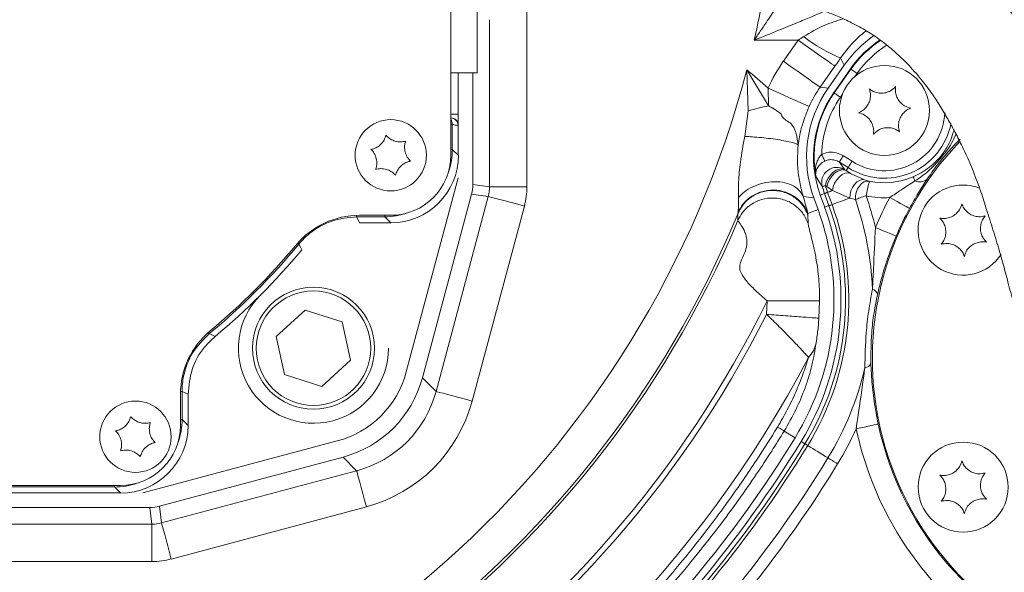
# Model space of a CAD drawing. Header units: millimetres. Extents: x 0 to 8410, y 0 to 5940.
# Tile 68 of 179: x 3609 to 3740, y 3077 to 3151. Entities that reach past the tile are written whole.
import ezdxf

# ---------------------------------------------------------------- set-up
doc = ezdxf.new("R2010")
doc.units = ezdxf.units.MM
doc.header["$LTSCALE"] = 10

msp = doc.modelspace()

# ---------------------------------------------------------------- linework, layer by layer
at = {"color": 7, "linetype": 'Continuous', "lineweight": 0}
for p, q in [((3666.03, 3222.87), (3666.03, 3132.87)), ((3669.53, 3157.65), (3669.53, 3143.87)), ((3716.3, 3141.81), (3718.44, 3144.87)), ((3666.03, 3143.87), (3669.53, 3143.87)), ((3667.03, 3143.87), (3667.03, 3138.37)), ((3668.97, 3128.97), (3668.97, 3143.87)), ((3719.26, 3144.39), (3717.03, 3141.21)), ((3667.03, 3138.37), (3666.03, 3138.37)), ((3667.03, 3138.37), (3667.03, 3136.85)), ((3666.03, 3137.85), (3666.05, 3137.85)), ((3667.03, 3132.87), (3667.03, 3136.85)), ((3718.69, 3130.83), (3719.27, 3130.45)), ((3660.1, 3104), (3667.03, 3129.87)), ((3721.15, 3129.61), (3721.76, 3129.43)), ((3662.24, 3103.22), (3668.8, 3127.68)), ((3714.94, 3125.63), (3714.37, 3127.18)), ((3715.24, 3127.57), (3715.83, 3125.95)), ((3658.03, 3124.87), (3653.87, 3124.87)), ((3653.87, 3123.87), (3658.03, 3123.87)), ((3642.79, 3108.73), (3646.63, 3112.24)), ((3646.63, 3112.24), (3651.58, 3110.66)), ((3651.58, 3110.66), (3652.69, 3105.59)), ((3643.9, 3103.66), (3642.79, 3108.73)), ((3652.69, 3105.59), (3648.85, 3102.08)), ((3648.85, 3102.08), (3643.9, 3103.66)), ((3630.03, 3101.03), (3630.03, 3096.87)), ((3631.03, 3096.87), (3631.03, 3101.03)), ((3625.03, 3087.87), (3650.9, 3094.8)), ((3627.22, 3086.1), (3651.68, 3092.66)), ((3622.03, 3088.87), (3532.03, 3088.87)), ((3532.03, 3087.87), (3622.03, 3087.87)), ((3528.13, 3085.93), (3625.93, 3085.93))]:
    msp.add_line(p, q, dxfattribs=at)
at = {"color": 8, "linetype": 'Continuous', "lineweight": 0}
for p, q in [((3676.17, 3153.64), (3676.17, 3128.68)), ((3671.19, 3128.68), (3671.19, 3150.94)), ((3712.28, 3148.2), (3706.43, 3148.2)), ((3710.32, 3145.39), (3712.28, 3148.2)), ((3717.19, 3144.76), (3715.23, 3141.95)), ((3718.44, 3144.87), (3717.94, 3145.84)), ((3705.45, 3144.24), (3708.36, 3139.46)), ((3705.62, 3138.79), (3705.45, 3144.24)), ((3717.09, 3141.17), (3719.32, 3144.35)), ((3719.32, 3144.35), (3719.26, 3144.39)), ((3720.14, 3143.77), (3719.85, 3143.36)), ((3708.36, 3139.46), (3708.29, 3141.83)), ((3715.23, 3141.95), (3716.3, 3141.81)), ((3717.09, 3141.17), (3717.03, 3141.21)), ((3718.2, 3141.01), (3717.91, 3140.6)), ((3705.17, 3135.38), (3705.62, 3138.79)), ((3666.23, 3137.02), (3666.03, 3137.02)), ((3666.23, 3137.02), (3666.23, 3133.66)), ((3667.03, 3136.85), (3666.99, 3136.85)), ((3666.23, 3133.66), (3666.03, 3133.66)), ((3666.23, 3133.66), (3667.03, 3132.87)), ((3717.78, 3131.97), (3718.5, 3130.95)), ((3718.94, 3131.23), (3717.78, 3131.97)), ((3718.31, 3132.81), (3719.48, 3132.07)), ((3718.5, 3130.95), (3718.69, 3130.83)), ((3718.69, 3130.83), (3718.94, 3131.23)), ((3719.27, 3130.45), (3721.15, 3129.61)), ((3668.97, 3128.97), (3671.19, 3128.68)), ((3671.19, 3128.68), (3676.17, 3128.68)), ((3715.81, 3127.78), (3715.24, 3127.57)), ((3716.4, 3126.16), (3715.81, 3127.78)), ((3716.11, 3128.69), (3715.92, 3128.83)), ((3716.86, 3128.16), (3716.11, 3128.69)), ((3716.21, 3127.93), (3716.8, 3126.3)), ((3719.18, 3127.17), (3716.86, 3128.16)), ((3664.06, 3101.41), (3671.02, 3127.39)), ((3671.02, 3127.39), (3668.8, 3127.68)), ((3714.37, 3127.18), (3712.97, 3127.37)), ((3719.92, 3126.98), (3719.18, 3127.17)), ((3675.83, 3126.1), (3668.87, 3100.12)), ((3704.26, 3124.18), (3704.28, 3125.14)), ((3704.28, 3125.14), (3704.3, 3125.31)), ((3714.94, 3125.63), (3713.57, 3125.13)), ((3713.57, 3125.13), (3713.6, 3124.9)), ((3716.4, 3126.16), (3715.83, 3125.95)), ((3653.49, 3124.67), (3653.49, 3124.86)), ((3657.24, 3124.67), (3653.49, 3124.67)), ((3657.24, 3124.67), (3657.24, 3124.87)), ((3658.03, 3123.87), (3657.24, 3124.67)), ((3713.6, 3124.9), (3713.62, 3123.76)), ((3708.09, 3111.67), (3708.16, 3113.49)), ((3715.15, 3113.45), (3715.06, 3111.16)), ((3662.24, 3103.22), (3664.06, 3101.41)), ((3630.23, 3101.41), (3630.03, 3101.41)), ((3630.23, 3101.41), (3630.23, 3097.66)), ((3630.03, 3097.66), (3630.23, 3097.66)), ((3630.23, 3097.66), (3631.03, 3096.87)), ((3711.88, 3095.23), (3710.43, 3096.12)), ((3713.2, 3094.42), (3712.69, 3094.74)), ((3653.49, 3090.84), (3651.68, 3092.66)), ((3627.51, 3083.88), (3653.49, 3090.84)), ((3621.24, 3088.67), (3532.82, 3088.67)), ((3621.24, 3088.87), (3621.24, 3088.67)), ((3622.03, 3087.87), (3621.24, 3088.67)), ((3626.22, 3083.71), (3625.93, 3085.93)), ((3627.22, 3086.1), (3627.51, 3083.88)), ((3654.78, 3086.03), (3628.8, 3079.07)), ((3594.36, 3083.71), (3626.22, 3083.71)), ((3626.22, 3083.71), (3626.22, 3078.73)), ((3626.22, 3078.73), (3594.36, 3078.73))]:
    msp.add_line(p, q, dxfattribs=at)
at = {"color": 8, "linetype": 'Continuous', "lineweight": 0, "flags": 128}
for points in [[(3717.19, 3144.76), (3717.06, 3144.86), (3716.75, 3145.07), (3716.28, 3145.4), (3715.67, 3145.83), (3714.93, 3146.34), (3714.11, 3146.92), (3713.21, 3147.55), (3712.28, 3148.2)], [(3715.23, 3141.95), (3715.09, 3142.05), (3714.78, 3142.26), (3714.31, 3142.59), (3713.7, 3143.02), (3712.97, 3143.53), (3712.14, 3144.11), (3711.24, 3144.74), (3710.32, 3145.39)], [(3719.32, 3144.35), (3719.34, 3144.33), (3719.39, 3144.3), (3719.46, 3144.24), (3719.57, 3144.17), (3719.69, 3144.09), (3719.83, 3143.99), (3719.98, 3143.88), (3720.14, 3143.77)], [(3713.75, 3139.37), (3713.59, 3139.44), (3713.25, 3139.59), (3712.73, 3139.83), (3712.05, 3140.14), (3711.23, 3140.5), (3710.31, 3140.92), (3709.32, 3141.37), (3708.29, 3141.83)], [(3717.09, 3141.17), (3717.11, 3141.16), (3717.16, 3141.12), (3717.24, 3141.07), (3717.34, 3141), (3717.46, 3140.91), (3717.6, 3140.81), (3717.75, 3140.71), (3717.91, 3140.6)], [(3715.84, 3132.09), (3715.83, 3132.12), (3715.8, 3132.18), (3715.76, 3132.27), (3715.7, 3132.38), (3715.64, 3132.52), (3715.57, 3132.67), (3715.49, 3132.83), (3715.41, 3132.99)], [(3717.78, 3131.97), (3717.79, 3131.99), (3717.82, 3132.04), (3717.87, 3132.12), (3717.94, 3132.22), (3718.02, 3132.35), (3718.11, 3132.49), (3718.21, 3132.65), (3718.31, 3132.81)], [(3718.94, 3131.23), (3718.95, 3131.25), (3718.99, 3131.3), (3719.04, 3131.38), (3719.1, 3131.48), (3719.18, 3131.61), (3719.28, 3131.75), (3719.37, 3131.91), (3719.48, 3132.07)], [(3718.5, 3130.95), (3718.17, 3131.06), (3717.78, 3131.04), (3717.37, 3130.88), (3716.96, 3130.61), (3716.59, 3130.24), (3716.27, 3129.8), (3716.04, 3129.32), (3715.92, 3128.83)], [(3718.69, 3130.83), (3718.36, 3130.93), (3717.97, 3130.9), (3717.56, 3130.75), (3717.15, 3130.47), (3716.78, 3130.1), (3716.47, 3129.65), (3716.24, 3129.17), (3716.11, 3128.69)], [(3719.27, 3130.45), (3718.94, 3130.54), (3718.56, 3130.48), (3718.16, 3130.3), (3717.78, 3130), (3717.43, 3129.61), (3717.15, 3129.15), (3716.96, 3128.65), (3716.86, 3128.16)], [(3721.15, 3129.61), (3720.81, 3129.63), (3720.45, 3129.53), (3720.1, 3129.31), (3719.79, 3128.99), (3719.52, 3128.59), (3719.32, 3128.14), (3719.21, 3127.65), (3719.18, 3127.17)], [(3721.76, 3129.43), (3721.42, 3129.43), (3721.08, 3129.32), (3720.75, 3129.09), (3720.45, 3128.77), (3720.21, 3128.38), (3720.03, 3127.93), (3719.94, 3127.45), (3719.92, 3126.98)], [(3721.76, 3129.43), (3721.75, 3129.38), (3721.73, 3129.26), (3721.69, 3129.08), (3721.63, 3128.83), (3721.57, 3128.54), (3721.5, 3128.21), (3721.42, 3127.85), (3721.34, 3127.48)], [(3727.61, 3130), (3727.62, 3129.99), (3727.63, 3129.96), (3727.65, 3129.91), (3727.68, 3129.85), (3727.71, 3129.77), (3727.75, 3129.68), (3727.79, 3129.58), (3727.85, 3129.46)], [(3715.92, 3128.83), (3715.83, 3128.81), (3715.75, 3128.78), (3715.68, 3128.76), (3715.62, 3128.75), (3715.57, 3128.73), (3715.54, 3128.72), (3715.51, 3128.72), (3715.5, 3128.71)], [(3715.81, 3127.78), (3715.82, 3127.78), (3715.84, 3127.79), (3715.88, 3127.8), (3715.92, 3127.82), (3715.98, 3127.84), (3716.05, 3127.87), (3716.12, 3127.9), (3716.21, 3127.93)], [(3716.21, 3127.93), (3716.29, 3127.96), (3716.37, 3127.99), (3716.46, 3128.02), (3716.54, 3128.05), (3716.62, 3128.07), (3716.7, 3128.1), (3716.78, 3128.13), (3716.86, 3128.16)], [(3671.02, 3127.39), (3671.18, 3127.34), (3671.5, 3127.26), (3671.97, 3127.13), (3672.57, 3126.97), (3673.28, 3126.78), (3674.08, 3126.57), (3674.94, 3126.34), (3675.83, 3126.1)], [(3716.8, 3126.3), (3717.09, 3126.41), (3717.39, 3126.52), (3717.68, 3126.62), (3717.98, 3126.73), (3718.27, 3126.84), (3718.57, 3126.95), (3718.87, 3127.06), (3719.18, 3127.17)], [(3721.34, 3127.48), (3721.14, 3127.41), (3720.94, 3127.34), (3720.75, 3127.27), (3720.56, 3127.2), (3720.38, 3127.14), (3720.22, 3127.08), (3720.06, 3127.03), (3719.92, 3126.98)], [(3727.13, 3125.8), (3727.07, 3125.84), (3726.91, 3125.93), (3726.66, 3126.06), (3726.33, 3126.24), (3725.94, 3126.45), (3725.49, 3126.7), (3725, 3126.96), (3724.5, 3127.24)], [(3716.4, 3126.16), (3716.41, 3126.16), (3716.43, 3126.17), (3716.47, 3126.18), (3716.51, 3126.2), (3716.57, 3126.22), (3716.64, 3126.24), (3716.72, 3126.27), (3716.8, 3126.3)], [(3653.49, 3124.67), (3653.68, 3124.27), (3653.87, 3123.87)], [(3725.34, 3122.09), (3725.27, 3122.12), (3725.11, 3122.19), (3724.84, 3122.3), (3724.5, 3122.44), (3724.09, 3122.62), (3723.62, 3122.82), (3723.11, 3123.03), (3722.58, 3123.26)], [(3645.79, 3121.04), (3645.78, 3121.04), (3645.75, 3121.06), (3645.72, 3121.09), (3645.67, 3121.13), (3645.63, 3121.16)], [(3646.18, 3120.27), (3646.01, 3120.61), (3645.79, 3121.04)], [(3633.86, 3109.11), (3633.86, 3109.12), (3633.84, 3109.15), (3633.81, 3109.18), (3633.77, 3109.23), (3633.74, 3109.27)], [(3633.86, 3109.11), (3634.19, 3108.94), (3634.63, 3108.72)], [(3631.03, 3101.03), (3630.63, 3101.22), (3630.23, 3101.41)], [(3664.06, 3101.41), (3664.22, 3101.36), (3664.54, 3101.28), (3665.01, 3101.15), (3665.61, 3100.99), (3666.32, 3100.8), (3667.12, 3100.59), (3667.98, 3100.36), (3668.87, 3100.12)], [(3720.02, 3096.42), (3720.58, 3096.54), (3721.12, 3096.66), (3721.62, 3096.76), (3722.06, 3096.86), (3722.42, 3096.94), (3722.7, 3097), (3722.88, 3097.03), (3722.95, 3097.05)], [(3713.2, 3094.42), (3713.21, 3094.41), (3713.23, 3094.4), (3713.26, 3094.38), (3713.31, 3094.36), (3713.36, 3094.32), (3713.42, 3094.29), (3713.49, 3094.24), (3713.57, 3094.19)], [(3713.57, 3094.19), (3713.9, 3093.99), (3714.23, 3093.79), (3714.56, 3093.59), (3714.9, 3093.38), (3715.24, 3093.17), (3715.58, 3092.96), (3715.92, 3092.75), (3716.27, 3092.54)], [(3716.27, 3092.54), (3716.39, 3092.46), (3716.53, 3092.38), (3716.68, 3092.28), (3716.85, 3092.19), (3717.01, 3092.08), (3717.19, 3091.98), (3717.37, 3091.87), (3717.55, 3091.75)], [(3653.49, 3090.84), (3653.54, 3090.68), (3653.62, 3090.36), (3653.75, 3089.89), (3653.91, 3089.29), (3654.1, 3088.58), (3654.31, 3087.78), (3654.54, 3086.92), (3654.78, 3086.03)], [(3627.51, 3083.88), (3627.56, 3083.72), (3627.64, 3083.4), (3627.77, 3082.93), (3627.93, 3082.33), (3628.12, 3081.62), (3628.33, 3080.82), (3628.56, 3079.96), (3628.8, 3079.07)]]:
    msp.add_lwpolyline(points, dxfattribs=at)
at = {"color": 7, "linetype": 'Continuous', "lineweight": 0}
for centre, radius in [((3723.79, 3138.84), 6), ((3658.03, 3132.87), 4.75), ((3647.74, 3107.16), 8.13), ((3624.03, 3095.37), 4.75), ((3734.27, 3088.65), 6)]:
    msp.add_circle(centre, radius, dxfattribs=at)
at = {"color": 8, "linetype": 'Continuous', "lineweight": 0}
msp.add_circle((3647.74, 3107.16), 7.63, dxfattribs=at)
for centre, radius, start, end in [((3577.03, 3177.87), 132.76, 347.0852, 349.7482), ((3725.41, 3164.34), 19.96, 231.6683, 248.0203), ((3731.46, 3135.84), 14.82, 123.4003, 145), ((3731.46, 3135.84), 13.82, 121.9521, 145), ((3577.03, 3177.87), 132.76, 277.9961, 345.325), ((3681.9, 3113.6), 38.64, 46.9306, 52.4509), ((3729.24, 3132.67), 14.82, 145, 190.0844), ((3729.24, 3132.67), 13.82, 145, 178.648), ((3723.79, 3138.84), 8.03, 237.5, 358.1718), ((3665.99, 3136.85), 1, 359.9967, 88.9951), ((3667.03, 3138.85), 2, 246.6028, 269), ((3723.79, 3138.84), 9.03, 237.5, 348.8299), ((3577.03, 3177.87), 154.43, 196.8234, 332.2379), ((3717.43, 3129.26), 2, 57.8205, 195.7373), ((3723.79, 3138.84), 9.63, 257.8256, 293.3481), ((3728.47, 3130.91), 1.58, 246.7228, 309.3419), ((3729.24, 3132.67), 14.29, 196.0575, 200), ((3729.24, 3132.67), 13.86, 196.0575, 200), ((3681.9, 3113.6), 40.3, 2.0419, 19.3818), ((3681.9, 3113.6), 41.81, 13.3513, 19.3818), ((3723.79, 3138.84), 11.63, 257.8256, 273.4804), ((3763.93, 3105.77), 44.89, 151.436, 157.0779), ((3577.03, 3177.87), 137.75, 274.7213, 337.4905), ((3681.9, 3113.6), 36.71, 328.4985, 20), ((3681.9, 3113.6), 37.14, 328.4985, 20), ((3763.93, 3105.77), 41.89, 151.436, 157.0779), ((3577.03, 3177.87), 138.1, 275.0676, 337.1189), ((3577.03, 3177.87), 89.21, 309.5768, 320.4232), ((3721.87, 3114.05), 1.04, 16.4943, 72.3487), ((3577.03, 3177.87), 146.09, 275.0676, 333.8494), ((3577.03, 3177.87), 146.83, 273.4251, 333.2028), ((3681.9, 3113.6), 40.3, 328.4985, 347.0528), ((3721.06, 3105.6), 1.04, 276.7456, 332.6002), ((3681.9, 3113.6), 41.81, 328.4985, 335.7433), ((3763.93, 3105.77), 44.89, 192.0168, 225.7967), ((3763.93, 3105.77), 41.89, 192.0168, 252.8416), ((3577.03, 3177.87), 159.71, 311.8683, 328.4985), ((3577.03, 3177.87), 160.14, 311.8683, 328.4985), ((3577.03, 3177.87), 163.3, 311.8683, 328.4985), ((3577.03, 3177.87), 164.81, 317.8104, 328.4985)]:
    msp.add_arc(centre, radius, start, end, dxfattribs=at)
at = {"color": 7, "linetype": 'Continuous', "lineweight": 0}
for centre, radius, start, end in [((3731.46, 3135.84), 14.9, 123.5824, 145), ((3729.24, 3132.67), 14.9, 145, 200), ((3763.93, 3105.77), 41.75, 136.015, 252.6753), ((3658.03, 3132.87), 8, 270, 360), ((3734.27, 3122.9), 6, 68.2379, 327.3792), ((3681.9, 3113.6), 35.16, 328.4985, 20), ((3681.9, 3113.6), 36.1, 328.4985, 20), ((3653.87, 3113.87), 11, 90, 140.2082), ((3577.03, 3177.87), 89, 309.7918, 320.2082), ((3577.03, 3177.87), 90, 309.7914, 320.2086), ((3647.74, 3107.16), 10, 135, 0), ((3641.03, 3101.03), 11, 129.7918, 180), ((3647.54, 3107.36), 13, 285, 345), ((3622.03, 3096.87), 8, 270, 0), ((3577.03, 3177.87), 158.16, 311.8683, 328.4985), ((3577.03, 3177.87), 159.1, 311.8683, 328.4985)]:
    msp.add_arc(centre, radius, start, end, dxfattribs=at)
at = {"color": 8, "linetype": 'Continuous', "lineweight": 0}
for centre, major_axis, ratio, start_param, end_param in [((3711.58, 3148.2), (7.73, 4.99), 0.041557, 4.776693, 4.874385), ((3728.38, 3132.78), (-21.85, 2.88), 0.998259, 5.803933, 5.990263), ((3716.49, 3144.76), (7.72, 11), 0.042891, 4.742495, 4.840187), ((3728.38, 3132.78), (15.91, -2.09), 0.996959, 2.66234, 2.848671), ((3657.23, 3133.67), (6.37, -6.37), 0.999729, 0.443045, 0.785246), ((3666.13, 3128.69), (5.01, -0.66), 0.988491, 6.152787, 6.413584), ((3666.13, 3128.69), (-9.95, 1.31), 0.996129, 3.011194, 3.271991), ((3657.23, 3133.67), (6.37, -6.37), 0.999729, 5.497939, 5.84014), ((3649.5, 3105.4), (10.7, -10.7), 0.991597, 5.761782, 6.804588), ((3649.5, 3105.4), (-14.21, 14.21), 0.994936, 2.620189, 3.662996), ((3621.23, 3097.67), (-6.37, 6.37), 0.999729, 3.584638, 3.926839), ((3621.23, 3097.67), (-6.37, 6.37), 0.999729, 2.356347, 2.698547), ((3626.21, 3088.77), (-0.66, 5.01), 0.988491, 3.011194, 3.271991), ((3626.21, 3088.77), (-1.31, 9.95), 0.996129, 3.011194, 3.271991)]:
    msp.add_ellipse(centre, major_axis=major_axis, ratio=ratio, start_param=start_param, end_param=end_param, dxfattribs=at)
at = {"color": 7, "linetype": 'Continuous', "lineweight": 0}
for centre, major_axis, ratio, start_param, end_param in [((3731.55, 3135.67), (-7.4, 14.22), 0.998259, 0.130102, 0.479252), ((3729.44, 3132.64), (-15.89, 2.09), 0.998259, 5.803933, 6.762438), ((3666.03, 3136.85), (1, -0.02), 0.999848, 0.017451, 1.570796), ((3658.03, 3132.87), (6.37, -6.37), 0.999695, 5.497939, 7.068431), ((3663.95, 3128.97), (-4.98, 0.66), 0.996129, 3.011194, 3.271991), ((3647.72, 3107.18), (-10.66, 10.66), 0.994936, 2.620189, 3.662996), ((3622.03, 3096.87), (6.37, -6.37), 0.999695, 5.497939, 7.068431), ((3625.93, 3090.95), (-0.66, 4.98), 0.996129, 3.011194, 3.271991)]:
    msp.add_ellipse(centre, major_axis=major_axis, ratio=ratio, start_param=start_param, end_param=end_param, dxfattribs=at)
for points, knots in [([(3763.92, 3127.08), (3763.92, 3127.1), (3763.91, 3127.13), (3763.75, 3127.7), (3763.53, 3128.93), (3763.17, 3131.53), (3762.75, 3134.71), (3762.22, 3138.31), (3761.64, 3141.86), (3761.07, 3145.17), (3760.46, 3148.4), (3759.75, 3151.69), (3758.87, 3155.08), (3757.97, 3158.03), (3757.11, 3160.53), (3756.33, 3162.61), (3755.4, 3164.89), (3754.28, 3167.38), (3752.98, 3170.01), (3751.54, 3172.61), (3750.08, 3174.96), (3748.7, 3176.95), (3747.28, 3178.81), (3745.62, 3180.76), (3743.55, 3182.9), (3741.17, 3184.97), (3738.71, 3186.76), (3736.14, 3188.37), (3733.18, 3189.94), (3729.5, 3191.54), (3724.6, 3193.22), (3718.61, 3194.68), (3711.37, 3195.76), (3703.74, 3196.31), (3697.25, 3196.37), (3691.94, 3196.25), (3689.01, 3196.15), (3687.23, 3196.05), (3686.96, 3196.03)], [0, 0, 0, 0, 0.010564, 0.023555, 0.06366, 0.106274, 0.153404, 0.201319, 0.24288, 0.279101, 0.314123, 0.348407, 0.383324, 0.420135, 0.439242, 0.460141, 0.483244, 0.508394, 0.535381, 0.563458, 0.587924, 0.607902, 0.625002, 0.645198, 0.668773, 0.693131, 0.714112, 0.732016, 0.753318, 0.77803, 0.804404, 0.841742, 0.877594, 0.917764, 0.956788, 0.973829, 0.996105, 1, 1, 1, 1]), ([(3686.96, 3189.12), (3689.3, 3189.24), (3694.19, 3189.48), (3701.23, 3189.48), (3707.71, 3189.16), (3713.12, 3188.56), (3718.39, 3187.66), (3723.55, 3186.36), (3728.51, 3184.55), (3732.66, 3182.48), (3736.31, 3180.09), (3739.51, 3177.29), (3742.35, 3174.02), (3744.82, 3170.48), (3746.95, 3166.74), (3748.73, 3162.98), (3750.21, 3159.28), (3751.31, 3156.07), (3752.13, 3153.38), (3752.75, 3151.17), (3753.28, 3149.1), (3753.72, 3147.23), (3754.11, 3145.45), (3754.45, 3143.71), (3754.77, 3141.87), (3755.06, 3139.98), (3755.32, 3138.1), (3755.53, 3136.43), (3755.71, 3135.05), (3755.86, 3133.84), (3756.02, 3132.61), (3756.2, 3131.19), (3756.43, 3129.59), (3756.7, 3127.9), (3757, 3126.38), (3757.35, 3125.06), (3757.72, 3124.05), (3758.16, 3123.26), (3758.52, 3122.76), (3759.16, 3122.13), (3760.03, 3121.64), (3760.69, 3121.45), (3761.35, 3121.39), (3761.81, 3121.41), (3762.26, 3121.49), (3762.96, 3121.74), (3763.73, 3122.22), (3764.2, 3122.85), (3764.41, 3123.13)], [0, 0, 0, 0, 0.031463, 0.065636, 0.095172, 0.120355, 0.141978, 0.172455, 0.201237, 0.228927, 0.256344, 0.288633, 0.323595, 0.36057, 0.398596, 0.436851, 0.473989, 0.509519, 0.532248, 0.554648, 0.576199, 0.595639, 0.612911, 0.632328, 0.651054, 0.672707, 0.695031, 0.714258, 0.730405, 0.74365, 0.758076, 0.7764, 0.79821, 0.822933, 0.849541, 0.872991, 0.892245, 0.906144, 0.917619, 0.92571, 0.935484, 0.943682, 0.947455, 0.951375, 0.958328, 0.968231, 0.98574, 1, 1, 1, 1]), ([(3755.2, 3118.23), (3755.2, 3118.23), (3755.22, 3118.2), (3755.07, 3118.52), (3754.76, 3119.35), (3754.37, 3120.56), (3753.97, 3121.98), (3753.61, 3123.34), (3753.3, 3124.55), (3752.98, 3125.78), (3752.59, 3127.22), (3752.12, 3128.78), (3751.66, 3130.21), (3751.16, 3131.64), (3750.52, 3133.39), (3749.63, 3135.67), (3748.59, 3138.2), (3747.37, 3140.96), (3745.93, 3143.87), (3744.15, 3146.99), (3741.92, 3150.34), (3739.18, 3153.84), (3735.97, 3157.18), (3732.35, 3160.2), (3728.41, 3162.79), (3724.55, 3164.74), (3720.77, 3166.26), (3716.95, 3167.49), (3712.49, 3168.61), (3707.35, 3169.57), (3701.55, 3170.33), (3695.47, 3170.86), (3691.07, 3171.13), (3688.83, 3171.18), (3688.55, 3171.19)], [0, 0, 0, 0, 0.0100594, 0.0377017, 0.0687674, 0.1033659, 0.1348045, 0.1628262, 0.1852623, 0.2052454, 0.2293204, 0.2563433, 0.278985, 0.2962108, 0.3243241, 0.3589426, 0.3971725, 0.434148, 0.4744659, 0.5166141, 0.5620509, 0.6100731, 0.6561562, 0.6980304, 0.7361116, 0.7712996, 0.7960025, 0.8232167, 0.8530414, 0.8856934, 0.92144, 0.9600554, 0.9950123, 1, 1, 1, 1]), ([(3688.48, 3156.13), (3688.96, 3156.12), (3690.73, 3156.06), (3693.75, 3155.91), (3697.61, 3155.65), (3701.57, 3155.25), (3705.51, 3154.69), (3709.07, 3154), (3711.95, 3153.3), (3714.13, 3152.66), (3715.93, 3152.05), (3717.67, 3151.36), (3719.59, 3150.48), (3721.5, 3149.41), (3723.26, 3148.23), (3725.18, 3146.71), (3727.07, 3144.88), (3728.86, 3142.8), (3730.3, 3140.85), (3731.47, 3139.01), (3732.45, 3137.31), (3733.39, 3135.58), (3734.57, 3133.24), (3735.71, 3130.58), (3736.69, 3127.86), (3737.55, 3125.16), (3738.39, 3122.48), (3739.2, 3119.83), (3739.75, 3117.85), (3740.16, 3116.27), (3740.5, 3114.94), (3740.91, 3113.47), (3741.43, 3111.99), (3742.13, 3110.55), (3742.93, 3109.37), (3743.71, 3108.49), (3744.52, 3107.76), (3745.47, 3107.08), (3746.64, 3106.49), (3748.35, 3105.98), (3750.57, 3105.91), (3752.92, 3106.47), (3754.22, 3107.36), (3754.78, 3107.74)], [0, 0, 0, 0, 0.007273, 0.027198, 0.046499, 0.06733, 0.089562, 0.110101, 0.127145, 0.140916, 0.151765, 0.163953, 0.179106, 0.197572, 0.216972, 0.236295, 0.268598, 0.29894, 0.327483, 0.354129, 0.378431, 0.402099, 0.430285, 0.481978, 0.523807, 0.558226, 0.600288, 0.646468, 0.693106, 0.717476, 0.743647, 0.771406, 0.800066, 0.824959, 0.845329, 0.855582, 0.864477, 0.875238, 0.890376, 0.909714, 0.93928, 0.974129, 1, 1, 1, 1]), ([(3721.78, 3141.71), (3721.85, 3141.43), (3721.98, 3140.94), (3721.86, 3140.16), (3721.57, 3139.52), (3721.12, 3139), (3720.68, 3138.69), (3720.4, 3138.57), (3720.31, 3138.54)], [0, 0, 0, 0, 0.235566, 0.408148, 0.581143, 0.745074, 0.917187, 1, 1, 1, 1]), ([(3725.27, 3142.02), (3725.06, 3141.82), (3724.7, 3141.47), (3723.97, 3141.18), (3723.26, 3141.11), (3722.59, 3141.24), (3722.1, 3141.47), (3721.86, 3141.65), (3721.78, 3141.71)], [0, 0, 0, 0, 0.235569, 0.40815, 0.581146, 0.745077, 0.917187, 1, 1, 1, 1]), ([(3727.28, 3139.15), (3727, 3139.23), (3726.52, 3139.37), (3725.9, 3139.86), (3725.49, 3140.44), (3725.26, 3141.08), (3725.22, 3141.62), (3725.26, 3141.92), (3725.27, 3142.02)], [0, 0, 0, 0, 0.235553, 0.408138, 0.581131, 0.745067, 0.917175, 1, 1, 1, 1]), ([(3720.31, 3138.54), (3720.59, 3138.46), (3721.07, 3138.32), (3721.68, 3137.82), (3722.1, 3137.25), (3722.32, 3136.6), (3722.37, 3136.07), (3722.33, 3135.77), (3722.32, 3135.67)], [0, 0, 0, 0, 0.235551, 0.408136, 0.581133, 0.745062, 0.917169, 1, 1, 1, 1]), ([(3725.8, 3135.98), (3725.73, 3136.26), (3725.61, 3136.74), (3725.73, 3137.53), (3726.02, 3138.17), (3726.47, 3138.69), (3726.91, 3139), (3727.19, 3139.12), (3727.28, 3139.15)], [0, 0, 0, 0, 0.235566, 0.408149, 0.581144, 0.745075, 0.917184, 1, 1, 1, 1]), ([(3666.03, 3137.62), (3666.09, 3137.53), (3666.21, 3137.35), (3666.22, 3137.13), (3666.23, 3137.02)], [0, 0, 0, 0, 0.4784847, 1, 1, 1, 1]), ([(3722.32, 3135.67), (3722.53, 3135.87), (3722.88, 3136.22), (3723.62, 3136.51), (3724.32, 3136.58), (3725, 3136.45), (3725.49, 3136.22), (3725.73, 3136.04), (3725.8, 3135.98)], [0, 0, 0, 0, 0.235569, 0.408151, 0.581147, 0.745076, 0.917187, 1, 1, 1, 1]), ([(3727.61, 3130), (3728.1, 3130.24), (3728.96, 3130.66), (3730.02, 3131.44), (3730.9, 3132.26), (3731.6, 3133.12), (3732.18, 3134.03), (3732.68, 3135), (3732.93, 3135.81), (3733.05, 3136.19)], [0, 0, 0, 0, 0.186039, 0.329942, 0.476093, 0.607255, 0.706243, 0.859089, 1, 1, 1, 1]), ([(3657.39, 3135.55), (3657.32, 3135.33), (3657.18, 3134.89), (3656.73, 3134.31), (3656.18, 3133.91), (3655.72, 3133.73), (3655.46, 3133.67), (3655.39, 3133.66)], [0, 0, 0, 0, 0.246922, 0.497765, 0.71044, 0.920034, 1, 1, 1, 1]), ([(3660.03, 3134.76), (3659.8, 3134.71), (3659.35, 3134.61), (3658.62, 3134.71), (3658, 3134.99), (3657.61, 3135.3), (3657.44, 3135.49), (3657.39, 3135.55)], [0, 0, 0, 0, 0.2469132, 0.49775, 0.710427, 0.9200228, 1, 1, 1, 1]), ([(3660.66, 3132.08), (3660.51, 3132.25), (3660.2, 3132.59), (3659.92, 3133.28), (3659.85, 3133.96), (3659.92, 3134.44), (3660.01, 3134.69), (3660.03, 3134.76)], [0, 0, 0, 0, 0.24692, 0.497757, 0.710431, 0.920031, 1, 1, 1, 1]), ([(3655.39, 3133.66), (3655.55, 3133.49), (3655.86, 3133.15), (3656.13, 3132.46), (3656.21, 3131.78), (3656.13, 3131.3), (3656.05, 3131.05), (3656.03, 3130.98)], [0, 0, 0, 0, 0.246918, 0.497752, 0.710434, 0.920024, 1, 1, 1, 1]), ([(3658.66, 3130.2), (3658.73, 3130.41), (3658.87, 3130.85), (3659.33, 3131.43), (3659.88, 3131.84), (3660.34, 3132.02), (3660.59, 3132.07), (3660.66, 3132.08)], [0, 0, 0, 0, 0.246923, 0.49776, 0.710439, 0.920034, 1, 1, 1, 1]), ([(3656.03, 3130.98), (3656.25, 3131.03), (3656.7, 3131.13), (3657.43, 3131.03), (3658.06, 3130.75), (3658.44, 3130.45), (3658.62, 3130.25), (3658.66, 3130.2)], [0, 0, 0, 0, 0.246916, 0.497755, 0.710432, 0.920029, 1, 1, 1, 1]), ([(3713.57, 3125.13), (3713.4, 3125.49), (3713.03, 3126.28), (3712.04, 3127.28), (3710.67, 3128.03), (3709.04, 3128.33), (3707.39, 3128.09), (3705.98, 3127.4), (3704.92, 3126.43), (3704.5, 3125.67), (3704.3, 3125.31)], [0, 0, 0, 0, 0.105453, 0.226028, 0.359313, 0.5, 0.640687, 0.773972, 0.894546, 1, 1, 1, 1]), ([(3734.1, 3126.39), (3734.01, 3126.12), (3733.86, 3125.64), (3733.34, 3125.05), (3732.75, 3124.66), (3732.09, 3124.46), (3731.55, 3124.44), (3731.25, 3124.49), (3731.16, 3124.5)], [0, 0, 0, 0, 0.235569, 0.408148, 0.581147, 0.745076, 0.917187, 1, 1, 1, 1]), ([(3737.21, 3124.78), (3736.93, 3124.73), (3736.44, 3124.62), (3735.66, 3124.78), (3735.04, 3125.09), (3734.53, 3125.56), (3734.24, 3126.02), (3734.14, 3126.3), (3734.1, 3126.39)], [0, 0, 0, 0, 0.235567, 0.40815, 0.581146, 0.745079, 0.917188, 1, 1, 1, 1]), ([(3731.16, 3124.5), (3731.35, 3124.29), (3731.68, 3123.92), (3731.94, 3123.17), (3731.98, 3122.46), (3731.83, 3121.79), (3731.58, 3121.32), (3731.38, 3121.08), (3731.32, 3121.01)], [0, 0, 0, 0, 0.235555, 0.408138, 0.581137, 0.745063, 0.917172, 1, 1, 1, 1]), ([(3737.38, 3121.29), (3737.18, 3121.5), (3736.85, 3121.88), (3736.59, 3122.63), (3736.55, 3123.33), (3736.71, 3124), (3736.96, 3124.48), (3737.15, 3124.71), (3737.21, 3124.78)], [0, 0, 0, 0, 0.23555, 0.408139, 0.581131, 0.745064, 0.917172, 1, 1, 1, 1]), ([(3734.43, 3119.4), (3734.52, 3119.67), (3734.68, 3120.15), (3735.2, 3120.75), (3735.79, 3121.13), (3736.44, 3121.33), (3736.98, 3121.36), (3737.28, 3121.31), (3737.38, 3121.29)], [0, 0, 0, 0, 0.235569, 0.408148, 0.581147, 0.745077, 0.917188, 1, 1, 1, 1]), ([(3731.32, 3121.01), (3731.6, 3121.07), (3732.09, 3121.17), (3732.87, 3121.02), (3733.5, 3120.7), (3734, 3120.23), (3734.29, 3119.78), (3734.4, 3119.49), (3734.43, 3119.4)], [0, 0, 0, 0, 0.235567, 0.40815, 0.581149, 0.745078, 0.917188, 1, 1, 1, 1]), ([(3634.63, 3108.72), (3634.14, 3108.26), (3632.84, 3107.03), (3631.36, 3104.4), (3631.14, 3102.16), (3631.03, 3101.03)], [0, 0, 0, 0, 0.23056, 0.615279, 1, 1, 1, 1]), ([(3623.39, 3098.05), (3623.32, 3097.83), (3623.18, 3097.39), (3622.73, 3096.81), (3622.18, 3096.41), (3621.72, 3096.23), (3621.46, 3096.17), (3621.39, 3096.16)], [0, 0, 0, 0, 0.2469299, 0.4977665, 0.7104367, 0.92003, 1, 1, 1, 1]), ([(3626.03, 3097.26), (3625.8, 3097.21), (3625.35, 3097.11), (3624.62, 3097.21), (3624, 3097.49), (3623.61, 3097.8), (3623.44, 3097.99), (3623.39, 3098.05)], [0, 0, 0, 0, 0.246916, 0.497753, 0.71043, 0.920025, 1, 1, 1, 1]), ([(3626.66, 3094.58), (3626.51, 3094.75), (3626.2, 3095.09), (3625.92, 3095.78), (3625.85, 3096.46), (3625.92, 3096.94), (3626.01, 3097.19), (3626.03, 3097.26)], [0, 0, 0, 0, 0.246921, 0.497756, 0.710431, 0.920031, 1, 1, 1, 1]), ([(3621.39, 3096.16), (3621.55, 3095.99), (3621.86, 3095.65), (3622.13, 3094.96), (3622.21, 3094.28), (3622.13, 3093.8), (3622.05, 3093.55), (3622.03, 3093.48)], [0, 0, 0, 0, 0.24692, 0.497762, 0.710434, 0.920032, 1, 1, 1, 1]), ([(3624.66, 3092.7), (3624.73, 3092.91), (3624.87, 3093.35), (3625.33, 3093.93), (3625.88, 3094.34), (3626.34, 3094.52), (3626.59, 3094.57), (3626.66, 3094.58)], [0, 0, 0, 0, 0.246923, 0.497759, 0.710435, 0.920034, 1, 1, 1, 1]), ([(3622.03, 3093.48), (3622.25, 3093.53), (3622.7, 3093.63), (3623.43, 3093.53), (3624.06, 3093.25), (3624.44, 3092.95), (3624.62, 3092.75), (3624.66, 3092.7)], [0, 0, 0, 0, 0.2469177, 0.4977565, 0.7104342, 0.9200306, 1, 1, 1, 1]), ([(3734.1, 3092.14), (3734.01, 3091.87), (3733.86, 3091.39), (3733.34, 3090.8), (3732.75, 3090.41), (3732.09, 3090.21), (3731.55, 3090.19), (3731.25, 3090.24), (3731.16, 3090.25)], [0, 0, 0, 0, 0.235568, 0.408153, 0.581147, 0.745077, 0.917187, 1, 1, 1, 1]), ([(3737.21, 3090.53), (3736.93, 3090.48), (3736.44, 3090.37), (3735.66, 3090.53), (3735.04, 3090.84), (3734.53, 3091.31), (3734.24, 3091.77), (3734.14, 3092.05), (3734.1, 3092.14)], [0, 0, 0, 0, 0.235552, 0.408135, 0.581133, 0.745063, 0.917171, 1, 1, 1, 1]), ([(3731.16, 3090.25), (3731.35, 3090.04), (3731.68, 3089.67), (3731.94, 3088.92), (3731.98, 3088.21), (3731.83, 3087.54), (3731.58, 3087.07), (3731.38, 3086.83), (3731.32, 3086.76)], [0, 0, 0, 0, 0.235571, 0.408152, 0.581151, 0.745078, 0.91719, 1, 1, 1, 1]), ([(3737.38, 3087.04), (3737.18, 3087.25), (3736.85, 3087.63), (3736.59, 3088.38), (3736.55, 3089.08), (3736.71, 3089.75), (3736.96, 3090.23), (3737.15, 3090.46), (3737.21, 3090.53)], [0, 0, 0, 0, 0.235566, 0.408147, 0.581146, 0.745073, 0.917185, 1, 1, 1, 1]), ([(3734.43, 3085.15), (3734.52, 3085.42), (3734.68, 3085.9), (3735.2, 3086.5), (3735.79, 3086.88), (3736.44, 3087.08), (3736.98, 3087.11), (3737.28, 3087.06), (3737.38, 3087.04)], [0, 0, 0, 0, 0.235564, 0.408149, 0.581144, 0.745077, 0.917188, 1, 1, 1, 1]), ([(3731.32, 3086.76), (3731.6, 3086.82), (3732.09, 3086.92), (3732.87, 3086.77), (3733.5, 3086.45), (3734, 3085.98), (3734.29, 3085.53), (3734.4, 3085.24), (3734.43, 3085.15)], [0, 0, 0, 0, 0.235553, 0.408137, 0.581136, 0.745067, 0.917176, 1, 1, 1, 1])]:
    msp.add_open_spline(points, degree=3, knots=knots, dxfattribs=at)
at = {"color": 8, "linetype": 'Continuous', "lineweight": 0}
for points, knots in [([(3706.43, 3148.2), (3706.7, 3148.6), (3707.23, 3149.37), (3707.99, 3150.48), (3708.67, 3151.49), (3709.28, 3152.41), (3709.76, 3153.14), (3710.04, 3153.56), (3710.14, 3153.72)], [0, 0, 0, 0, 0.2179341, 0.4185437, 0.6016723, 0.7671923, 0.9149953, 1, 1, 1, 1]), ([(3715.81, 3152.07), (3715.7, 3152.03), (3715.36, 3151.88), (3714.75, 3151.62), (3713.95, 3151.28), (3713.06, 3150.91), (3711.64, 3150.32), (3709.43, 3149.41), (3707.52, 3148.64), (3706.43, 3148.2)], [0, 0, 0, 0, 0.0386736, 0.1183995, 0.2061616, 0.3020671, 0.4061967, 0.6608142, 1, 1, 1, 1]), ([(3713.03, 3148.69), (3713.93, 3149.23), (3715.62, 3150.24), (3717.45, 3150.79), (3718.31, 3151.05)], [0, 0, 0, 0, 0.53226, 1, 1, 1, 1]), ([(3721.34, 3149.47), (3720.86, 3149.08), (3719.65, 3148.09), (3718.58, 3146.68), (3717.94, 3145.84)], [0, 0, 0, 0, 0.396852, 1, 1, 1, 1]), ([(3708.36, 3139.46), (3707.9, 3139.37), (3706.98, 3139.18), (3706.07, 3138.92), (3705.62, 3138.79)], [0, 0, 0, 0, 0.500001, 1, 1, 1, 1]), ([(3708.36, 3139.46), (3708.64, 3139.31), (3709.07, 3139.06), (3709.54, 3138.73), (3709.79, 3138.55), (3709.92, 3138.45), (3709.98, 3138.4), (3710.01, 3138.37), (3710.03, 3138.36), (3710.04, 3138.35), (3710.04, 3138.35), (3710.04, 3138.35), (3710.04, 3138.35), (3710.04, 3138.35), (3710.04, 3138.35), (3710.04, 3138.35), (3710.04, 3138.35), (3710.04, 3138.35), (3710.22, 3137.64), (3711.41, 3137.35), (3712.1, 3135.74), (3712.22, 3134.75), (3712.28, 3134.23)], [0, 0, 0, 0, 0.119517, 0.18695, 0.222435, 0.2406, 0.249785, 0.254403, 0.256718, 0.257878, 0.258457, 0.258748, 0.258893, 0.258964, 0.259001, 0.259019, 0.25903, 0.259033, 0.259037, 0.489028, 0.725677, 1, 1, 1, 1]), ([(3713.75, 3139.37), (3713.44, 3138.61), (3713.04, 3137.62), (3712.55, 3135.89), (3712.4, 3134.95), (3712.28, 3134.23)], [0, 0, 0, 0, 0.420566, 0.548124, 1, 1, 1, 1]), ([(3727.85, 3129.46), (3728.46, 3129.87), (3729.74, 3130.73), (3731.3, 3132.5), (3732.61, 3134.12), (3733.13, 3135.28), (3733.32, 3135.7)], [0, 0, 0, 0, 0.261996, 0.546599, 0.838698, 1, 1, 1, 1]), ([(3704.33, 3127.23), (3704.33, 3127.91), (3704.34, 3129.41), (3704.59, 3132.21), (3704.96, 3134.24), (3705.17, 3135.38)], [0, 0, 0, 0, 0.267098, 0.587149, 1, 1, 1, 1]), ([(3712.28, 3134.23), (3712.24, 3134.27), (3712.15, 3134.37), (3711.68, 3134.53), (3710.93, 3134.72), (3709.89, 3134.91), (3708.68, 3135.09), (3707.42, 3135.23), (3706.22, 3135.33), (3705.51, 3135.36), (3705.17, 3135.38)], [0, 0, 0, 0, 0.111677, 0.234036, 0.364719, 0.5, 0.635281, 0.765963, 0.888323, 1, 1, 1, 1]), ([(3733.87, 3135.02), (3733.59, 3134.74), (3733.05, 3134.19), (3732.01, 3133.04), (3731.01, 3131.83), (3730.09, 3130.6), (3729.68, 3129.99), (3729.47, 3129.69)], [0, 0, 0, 0, 0.177555, 0.350548, 0.66151, 0.831493, 1, 1, 1, 1]), ([(3712.28, 3134.23), (3712.23, 3133.23), (3712.15, 3131.51), (3712.51, 3129.08), (3712.8, 3127.98), (3712.97, 3127.37)], [0, 0, 0, 0, 0.380077, 0.655128, 1, 1, 1, 1]), ([(3714.64, 3130.07), (3714.64, 3130.07), (3714.62, 3130.19), (3714.57, 3130.58), (3714.59, 3131.26), (3714.78, 3132), (3715.06, 3132.59), (3715.3, 3132.86), (3715.41, 3132.99)], [0, 0, 0, 0, 0.003485, 0.111175, 0.394856, 0.667619, 0.840442, 1, 1, 1, 1]), ([(3715.41, 3132.99), (3715.73, 3133.11), (3716.36, 3133.33), (3717.4, 3133.27), (3718.01, 3132.96), (3718.31, 3132.81)], [0, 0, 0, 0, 0.330196, 0.665118, 1, 1, 1, 1]), ([(3715.84, 3132.09), (3715.72, 3132.03), (3715.56, 3131.95), (3715.3, 3131.74), (3714.98, 3131.42), (3714.69, 3130.9), (3714.61, 3130.43), (3714.63, 3130.15), (3714.64, 3130.07), (3714.64, 3130.07)], [0, 0, 0, 0, 0.127429, 0.163703, 0.334383, 0.60434, 0.888216, 0.996658, 1, 1, 1, 1]), ([(3717.78, 3131.97), (3717.57, 3132.07), (3717.17, 3132.27), (3716.47, 3132.32), (3716.05, 3132.17), (3715.84, 3132.09)], [0, 0, 0, 0, 0.335382, 0.670271, 1, 1, 1, 1]), ([(3712.97, 3127.37), (3712.83, 3127.62), (3712.54, 3128.15), (3711.71, 3128.8), (3710.55, 3129.26), (3709.13, 3129.41), (3707.63, 3129.21), (3706.25, 3128.72), (3705.12, 3128.04), (3704.58, 3127.49), (3704.33, 3127.23)], [0, 0, 0, 0, 0.107945, 0.229278, 0.361529, 0.5, 0.638471, 0.770721, 0.892055, 1, 1, 1, 1]), ([(3715.5, 3128.71), (3715.42, 3128.84), (3715.12, 3129.28), (3714.85, 3129.72), (3714.66, 3130.04), (3714.64, 3130.07)], [0, 0, 0, 0, 0.2598, 0.937012, 1, 1, 1, 1]), ([(3724.5, 3127.24), (3725, 3127.57), (3726.12, 3128.33), (3727.23, 3129.05), (3727.85, 3129.46)], [0, 0, 0, 0, 0.442561, 1, 1, 1, 1]), ([(3729.47, 3129.69), (3729.08, 3129.09), (3728.31, 3127.9), (3727.52, 3126.49), (3727.13, 3125.8)], [0, 0, 0, 0, 0.506667, 1, 1, 1, 1]), ([(3713.6, 3124.9), (3713.43, 3125.28), (3713.06, 3126.1), (3712.06, 3127.15), (3710.68, 3127.94), (3709.02, 3128.27), (3707.35, 3128.03), (3705.93, 3127.3), (3704.88, 3126.3), (3704.47, 3125.51), (3704.28, 3125.14)], [0, 0, 0, 0, 0.105082, 0.225539, 0.358977, 0.5, 0.641024, 0.774462, 0.894919, 1, 1, 1, 1]), ([(3713.62, 3123.76), (3713.46, 3124.14), (3713.11, 3124.98), (3712.13, 3126.07), (3710.76, 3126.91), (3709.09, 3127.27), (3707.39, 3127.06), (3705.94, 3126.34), (3704.87, 3125.35), (3704.45, 3124.55), (3704.26, 3124.18)], [0, 0, 0, 0, 0.104647, 0.224962, 0.35858, 0.499999, 0.641418, 0.775036, 0.895352, 1, 1, 1, 1]), ([(3704.3, 3125.31), (3704.32, 3125.53), (3704.34, 3126.03), (3704.33, 3126.8), (3704.33, 3127.23)], [0, 0, 0, 0, 0.446666, 1, 1, 1, 1]), ([(3712.97, 3127.37), (3713.12, 3126.86), (3713.41, 3125.88), (3713.52, 3125.37), (3713.57, 3125.13)], [0, 0, 0, 0, 0.518447, 1, 1, 1, 1]), ([(3653.49, 3124.67), (3652.37, 3124.56), (3650.12, 3124.34), (3647.83, 3123), (3646.47, 3121.82), (3646.02, 3121.3), (3645.79, 3121.04)], [0, 0, 0, 0, 0.382965, 0.765932, 0.880142, 1, 1, 1, 1]), ([(3708.16, 3113.49), (3707.62, 3113.96), (3706.66, 3114.8), (3705.53, 3115.93), (3704.85, 3116.84), (3704.51, 3117.57), (3704.48, 3118.54), (3705.05, 3119.5), (3705.4, 3120.48), (3705.48, 3121.18), (3705.45, 3121.75), (3705.31, 3122.35), (3705.01, 3123.09), (3704.48, 3123.88), (3704.34, 3124.07), (3704.26, 3124.18)], [0, 0, 0, 0, 0.133342, 0.236326, 0.313637, 0.369375, 0.407334, 0.501593, 0.565455, 0.599459, 0.636654, 0.680975, 0.736592, 0.845195, 1, 1, 1, 1]), ([(3713.62, 3123.76), (3713.62, 3123.7), (3713.63, 3123.62), (3713.69, 3123.37), (3713.75, 3123.14), (3713.82, 3122.86), (3713.92, 3122.48), (3714.05, 3121.97), (3714.21, 3121.3), (3714.38, 3120.57), (3714.55, 3119.77), (3714.73, 3118.82), (3714.9, 3117.71), (3715.05, 3116.4), (3715.14, 3114.97), (3715.15, 3113.98), (3715.15, 3113.45)], [0, 0, 0, 0, 0.055695, 0.083656, 0.112854, 0.143749, 0.176222, 0.229181, 0.288389, 0.358326, 0.428572, 0.507892, 0.620115, 0.736206, 0.859305, 1, 1, 1, 1]), ([(3722.18, 3115.04), (3722.23, 3115.92), (3722.38, 3118.65), (3722.5, 3121.4), (3722.58, 3123.26)], [0, 0, 0, 0, 0.324346, 1, 1, 1, 1]), ([(3725.34, 3122.09), (3724.99, 3121.21), (3724.27, 3119.42), (3723.46, 3116.84), (3723.05, 3115.14), (3722.86, 3114.34)], [0, 0, 0, 0, 0.341165, 0.691735, 1, 1, 1, 1]), ([(3721.18, 3104.57), (3721.21, 3106.11), (3721.26, 3108.61), (3721.66, 3112.16), (3722.01, 3114.07), (3722.18, 3115.04)], [0, 0, 0, 0, 0.440353, 0.716699, 1, 1, 1, 1]), ([(3715.15, 3113.45), (3715.02, 3113.46), (3714.73, 3113.46), (3713.09, 3113.46), (3710.79, 3113.47), (3709.02, 3113.48), (3708.16, 3113.49)], [0, 0, 0, 0, 0.240773, 0.5, 0.759227, 1, 1, 1, 1]), ([(3722.86, 3114.34), (3722.7, 3113.52), (3722.36, 3111.86), (3721.99, 3108.7), (3721.98, 3106.48), (3721.98, 3105.12)], [0, 0, 0, 0, 0.2753, 0.5594, 1, 1, 1, 1]), ([(3713.68, 3105.94), (3713.55, 3106.08), (3713.28, 3106.37), (3712.51, 3107.21), (3711.36, 3108.43), (3709.8, 3110.03), (3708.67, 3111.12), (3708.09, 3111.67)], [0, 0, 0, 0, 0.146367, 0.303803, 0.542895, 0.769061, 1, 1, 1, 1]), ([(3715.06, 3111.16), (3714.93, 3111.17), (3714.65, 3111.19), (3713.01, 3111.31), (3710.71, 3111.48), (3708.94, 3111.61), (3708.09, 3111.67)], [0, 0, 0, 0, 0.240773, 0.5, 0.759227, 1, 1, 1, 1]), ([(3715.06, 3111.16), (3715.01, 3110.55), (3714.93, 3109.61), (3714.77, 3108.47), (3714.71, 3108.01), (3714.68, 3107.82)], [0, 0, 0, 0, 0.533949, 0.814374, 1, 1, 1, 1]), ([(3633.86, 3109.11), (3633.07, 3108.31), (3631.47, 3106.71), (3630.56, 3104.22), (3630.27, 3102.44), (3630.24, 3101.76), (3630.23, 3101.41)], [0, 0, 0, 0, 0.382966, 0.765934, 0.880144, 1, 1, 1, 1]), ([(3714.68, 3107.82), (3714.53, 3106.87), (3714.3, 3105.47), (3713.73, 3103.39), (3713.07, 3101.42), (3712.04, 3098.94), (3710.98, 3097.08), (3710.43, 3096.12)], [0, 0, 0, 0, 0.2615808, 0.3876447, 0.512833, 0.7491034, 1, 1, 1, 1]), ([(3714.68, 3107.82), (3714.58, 3107.48), (3714.38, 3106.81), (3713.92, 3106.23), (3713.68, 3105.94)], [0, 0, 0, 0, 0.500002, 1, 1, 1, 1]), ([(3709.55, 3096.66), (3709.99, 3097.42), (3710.88, 3098.94), (3711.99, 3101.31), (3712.96, 3103.69), (3713.44, 3105.19), (3713.68, 3105.94)], [0, 0, 0, 0, 0.252711, 0.50489, 0.754181, 1, 1, 1, 1]), ([(3720.02, 3096.42), (3720.31, 3098.4), (3720.72, 3101.12), (3721.08, 3103.83), (3721.18, 3104.57)], [0, 0, 0, 0, 0.726452, 1, 1, 1, 1]), ([(3721.98, 3105.12), (3722.01, 3104.43), (3722.08, 3102.77), (3722.37, 3100.1), (3722.76, 3098.07), (3722.95, 3097.05)], [0, 0, 0, 0, 0.259167, 0.625858, 1, 1, 1, 1]), ([(3680.83, 3062.06), (3681.55, 3062.72), (3683.14, 3064.16), (3685.69, 3066.6), (3688.59, 3069.51), (3691.8, 3072.93), (3695.2, 3076.79), (3699.06, 3081.49), (3702.94, 3086.65), (3706.57, 3091.9), (3708.62, 3095.18), (3709.55, 3096.66)], [0, 0, 0, 0, 0.065071, 0.143128, 0.234167, 0.338185, 0.455177, 0.575753, 0.742678, 0.884091, 1, 1, 1, 1]), ([(3710.43, 3096.12), (3710.37, 3096.15), (3710.26, 3096.22), (3709.78, 3096.51), (3709.55, 3096.66)], [0, 0, 0, 0, 0.499999, 1, 1, 1, 1]), ([(3710.43, 3096.12), (3709.88, 3095.23), (3708.69, 3093.31), (3706.68, 3090.27), (3704.32, 3086.86), (3701.56, 3083.12), (3698.41, 3079.12), (3695.36, 3075.5), (3692.71, 3072.53), (3690.58, 3070.24), (3688.43, 3068.02), (3686.14, 3065.74), (3683.77, 3063.48), (3682.2, 3062.06), (3681.44, 3061.37)], [0, 0, 0, 0, 0.069028, 0.149214, 0.240557, 0.343059, 0.456716, 0.57654, 0.655899, 0.719662, 0.783015, 0.86024, 0.932568, 1, 1, 1, 1])]:
    msp.add_open_spline(points, degree=3, knots=knots, dxfattribs=at)

doc.saveas('drawing.dxf')
